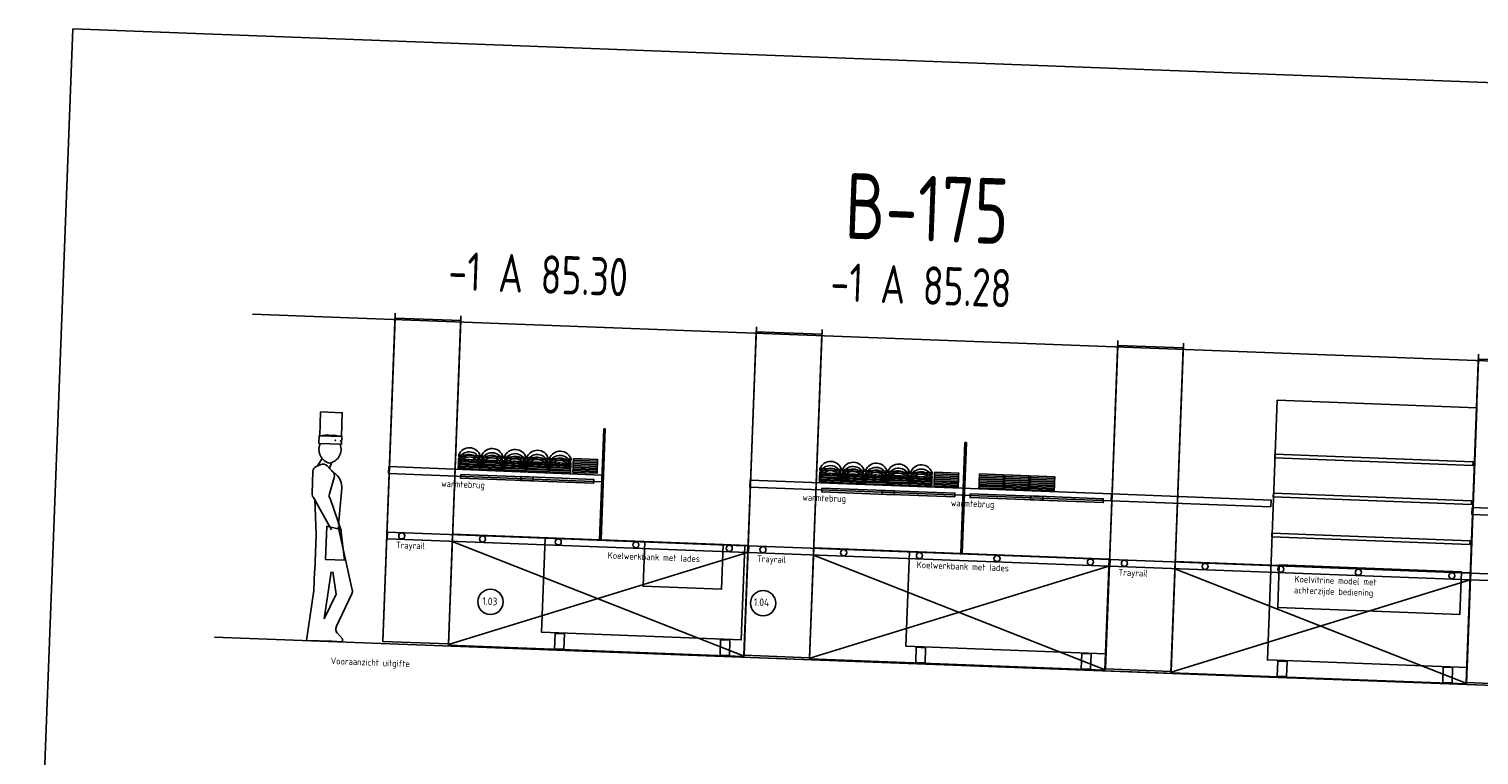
# Model space of a CAD drawing. Header units: millimetres. Extents: x 119024465 to 119292677, y 483022511 to 483148062.
# Tile 22 of 162: x 119088820 to 119102064, y 483035758 to 483042391. Entities that reach past the tile are written whole.
import ezdxf
from ezdxf.enums import TextEntityAlignment as Align

# ---------------------------------------------------------------- set-up
doc = ezdxf.new("R2010")
doc.units = ezdxf.units.MM
doc.header["$LTSCALE"] = 100
doc.layers.get('0').update_dxf_attribs({"linetype": 'CONTINUOUS'})
for name, color, linetype in [('200-2D', 1, 'CONTINUOUS'), ('2000', 7, 'CONTINUOUS'), ('2001', 4, 'CONTINUOUS'), ('204 tekst fdstp', 255, 'CONTINUOUS'), ('2D_PLAN', 7, 'CONTINUOUS'), ('650', 7, 'CONTINUOUS'), ('BT00----_HOTELNRS', 3, 'CONTINUOUS'), ('BT00----_RUIMTENRS', 7, 'CONTINUOUS')]:
    doc.layers.add(name, color=color, linetype=linetype)
doc.styles.add('BURO-012', font='iso.shx', dxfattribs={"height": 1.2})
doc.styles.get("Standard").update_dxf_attribs({"font": 'ISOCP.SHX'})

# ---------------------------------------------------------------- blocks, each defined once
blk = doc.blocks.new('kok zijprofiel')
at = {"color": 7, "linetype": 'Continuous'}
for p, q in [((-130, 83), (-92, 153)), ((-172, -171), (-172, 31)), ((-103, 96), (-144, 76)), ((11, 32), (-44, 87)), ((-5, 117), (-22, 65)), ((-19, 62), (42, 11)), ((-13, -169), (25, -17)), ((97, -113), (82, -446)), ((18, -497), (-157, -207)), ((-146, -217), (-121, -548)), ((106, -497), (-5, -211)), ((79, -463), (228, -1036)), ((108, -548), (108, -497)), ((-121, -878), (-121, -1056)), ((-19, -1310), (31, -878)), ((46, -878), (82, -1081)), ((-121, -1056), (-172, -1513)), ((82, -1081), (-19, -1310)), ((227, -1074), (96, -1380)), ((107, -1436), (97, -1426)), ((158, -1487), (108, -1437)), ((61, -1513), (-172, -1513)), ((57, -1513), (158, -1513)), ((158, -1513), (158, -1487))]:
    blk.add_line(p, q, dxfattribs=at)
for centre, radius, start, end in [((6, 239), 130, 157.5144, 257.3194), ((-52, 239), 130, 68.3323, 109.4364), ((6, 239), 130, 70.5636, 111.6677), ((-52, 239), 130, 282.6802, 22.4856), ((-121, 31), 50.8, 116.5648, 179.9998), ((-80, 51), 50.8, 45, 116.565), ((-25, -4), 50.8, 345.9639, 45.0002), ((-55, -106), 152, 357.4684, 50.1945), ((-121, -171), 50.8, 179.9998, 224.9998), ((36, -181), 50.8, 165.9641, 216.8702), ((180, -1054), 50.8, 336.8012, 20.5559), ((143, -1400), 50.8, 156.8014, 224.9999)]:
    blk.add_arc(centre, radius, start, end, dxfattribs=at)
at = {"layer": '2D_PLAN'}
blk.add_line((-121, -548), (-121, -876), dxfattribs=at)
for points in [[(-122, 577), (76, 577), (76, 360), (-122, 360)], [(-127, 362), (81, 362), (81, 289), (-127, 289)], [(-26, -463), (103, -488), (147, -769), (-26, -769)]]:
    blk.add_lwpolyline(points, close=True, dxfattribs=at)
for p in [(22, 323), (70, 318)]:
    blk.add_point(p, dxfattribs=at)

msp = doc.modelspace()

# ---------------------------------------------------------------- linework, layer by layer
at = {"layer": '200-2D'}
for points in [[(119092651, 483036772.4), (119092052.3, 483036795.1), (119092164.4, 483039750), (119092763, 483039727.3)], [(119095949.5, 483036647.3), (119095350.9, 483036670), (119095462.9, 483039624.9), (119096061.6, 483039602.2)], [(119099250.9, 483036522.1), (119098652.3, 483036544.8), (119098764.4, 483039499.7), (119099363, 483039477)], [(119102544.7, 483036397.1), (119101946.1, 483036419.8), (119102058.1, 483039374.8), (119102656.8, 483039352.1)], [(119100221, 483038998.5), (119102044.5, 483038929.4), (119101954.6, 483036558.4), (119100131.1, 483036627.6)], [(119093535.1, 483037739.1), (119095358.6, 483037669.9), (119095326, 483036809.9), (119093502.4, 483036879)], [(119096862.3, 483037612.9), (119098685.8, 483037543.7), (119098653.2, 483036683.7), (119096829.6, 483036752.8)], [(119093625.8, 483036867), (119093711.2, 483036863.8), (119093705.9, 483036724.9), (119093620.5, 483036728.1)], [(119095137.3, 483036809.7), (119095222.7, 483036806.4), (119095217.4, 483036667.6), (119095132.1, 483036670.8)], [(119096924.3, 483036741.9), (119097009.7, 483036738.7), (119097004.4, 483036599.8), (119096919.1, 483036603)], [(119098435.9, 483036684.6), (119098521.2, 483036681.3), (119098516, 483036542.5), (119098430.6, 483036545.7)], [(119100225.8, 483036616.7), (119100311.1, 483036613.4), (119100305.9, 483036474.6), (119100220.5, 483036477.8)], [(119101737.3, 483036559.4), (119101822.7, 483036556.1), (119101817.4, 483036417.3), (119101732, 483036420.5)]]:
    msp.add_lwpolyline(points, close=True, dxfattribs=at)
at = {"layer": '2001'}
for p, q in [((119092051.5, 483036796.8), (119092165.2, 483039794.7)), ((119092651, 483036772.4), (119092764.7, 483039770.2)), ((119095350, 483036671.7), (119095463.7, 483039669.6)), ((119095949.5, 483036647.3), (119096063.2, 483039645.1)), ((119098651.4, 483036546.5), (119098765.1, 483039544.4)), ((119099250.9, 483036522.1), (119099364.6, 483039519.9)), ((119101945.2, 483036421.6), (119102058.9, 483039419.4))]:
    msp.add_line(p, q, dxfattribs=at)
at = {"layer": '204 tekst fdstp'}
msp.add_lwpolyline([(119094444.7, 483037709.8), (119095159.7, 483037682.6), (119095144.2, 483037273), (119094429.2, 483037300.2)], close=True, dxfattribs=at)
for centre in [(119093034.7, 483037157.4), (119095525.5, 483037144.8)]:
    msp.add_circle(centre, 115.6, dxfattribs=at)
at = {"layer": '2D_PLAN'}
for p, q in [((119090861.8, 483039785.1), (119111623, 483038997.6)), ((119095383.5, 483037607.7), (119092652.1, 483036766.8)), ((119092686, 483037708.6), (119095351.2, 483036660.8)), ((119098682, 483037482.5), (119095950.7, 483036641.6)), ((119095984.6, 483037583.5), (119098649.7, 483036535.7)), ((119101983.5, 483037357.3), (119099252.1, 483036516.4)), ((119099286, 483037458.3), (119101951.1, 483036410.4)), ((119090513.3, 483036835.6), (119097089, 483036586.1)), ((119093811.9, 483036710.4), (119100387.6, 483036461)), ((119097113.3, 483036585.2), (119103689, 483036335.8)), ((119100407.1, 483036460.3), (119106982.8, 483036210.9))]:
    msp.add_line(p, q, dxfattribs=at)
for points in [[(119094069.6, 483038737.5), (119094083.7, 483038737), (119094045.4, 483037726.7), (119094031.3, 483037727.3)], [(119097368.2, 483038612.4), (119097382.3, 483038611.9), (119097344, 483037601.6), (119097329.8, 483037602.2)], [(119092107, 483038393.5), (119094055.9, 483038315.9), (119094053.5, 483038253.5), (119092104.6, 483038331.1)], [(119092741.5, 483038391.9), (119092937.7, 483038384.5), (119092937.2, 483038370.3), (119092740.9, 483038377.7)], [(119092742.3, 483038414.9), (119092938.6, 483038407.5), (119092938.1, 483038393.3), (119092741.8, 483038400.7)], [(119092743.2, 483038436.8), (119092939.4, 483038429.4), (119092938.9, 483038415.2), (119092742.6, 483038422.7)], [(119092744.1, 483038461), (119092940.4, 483038453.5), (119092939.8, 483038439.3), (119092743.5, 483038446.8)], [(119092745.5, 483038499.3), (119092941.8, 483038491.9), (119092941.3, 483038477.7), (119092745, 483038485.1)], [(119092949.5, 483038407.1), (119093145.8, 483038399.6), (119093145.3, 483038385.4), (119092949, 483038392.9)], [(119092950.4, 483038429), (119093146.7, 483038421.5), (119093146.1, 483038407.4), (119092949.8, 483038414.8)], [(119092951.3, 483038453.1), (119093147.6, 483038445.6), (119093147, 483038431.5), (119092950.7, 483038438.9)], [(119092952.7, 483038491.5), (119093149, 483038484), (119093148.5, 483038469.8), (119092952.2, 483038477.3)], [(119093160, 483038399.1), (119093356.3, 483038391.6), (119093355.8, 483038377.5), (119093159.5, 483038384.9)], [(119093160.8, 483038421), (119093357.1, 483038413.6), (119093356.6, 483038399.4), (119093160.3, 483038406.8)], [(119093161.8, 483038445.1), (119093358, 483038437.7), (119093357.5, 483038423.5), (119093161.2, 483038430.9)], [(119093163.2, 483038483.5), (119093359.5, 483038476), (119093359, 483038461.9), (119093162.7, 483038469.3)], [(119093363.9, 483038391.3), (119093560.2, 483038383.9), (119093559.7, 483038369.7), (119093363.4, 483038377.2)], [(119093364.8, 483038413.3), (119093561, 483038405.8), (119093560.5, 483038391.6), (119093364.2, 483038399.1)], [(119093365.7, 483038437.4), (119093562, 483038429.9), (119093561.4, 483038415.8), (119093365.1, 483038423.2)], [(119093367.1, 483038475.7), (119093563.4, 483038468.3), (119093562.9, 483038454.1), (119093366.6, 483038461.6)], [(119093572, 483038405.4), (119093768.2, 483038398), (119093767.7, 483038383.8), (119093571.4, 483038391.2)], [(119093572.9, 483038429.5), (119093769.2, 483038422.1), (119093768.6, 483038407.9), (119093572.3, 483038415.3)], [(119093574.3, 483038467.9), (119093770.6, 483038460.4), (119093770.1, 483038446.3), (119093573.8, 483038453.7)], [(119093790.3, 483038402.3), (119094010.6, 483038394), (119094010, 483038379.8), (119093789.7, 483038388.2)], [(119093790.8, 483038417.6), (119094011.1, 483038409.2), (119094010.6, 483038395.1), (119093790.3, 483038403.4)], [(119093791.5, 483038436.1), (119094011.8, 483038427.7), (119094011.3, 483038413.6), (119093791, 483038421.9)], [(119093792.1, 483038451.4), (119094012.4, 483038443), (119094011.9, 483038428.8), (119093791.6, 483038437.2)], [(119093792.7, 483038466.6), (119094013, 483038458.3), (119094012.5, 483038444.1), (119093792.2, 483038452.5)], [(119100199.9, 483038506.3), (119102009.6, 483038437.6), (119102008.4, 483038403.5), (119100198.6, 483038472.2)], [(119092762.9, 483038322), (119093425.7, 483038296.9), (119093424.3, 483038261.7), (119092761.5, 483038286.9)], [(119092948.7, 483038384), (119093144.9, 483038376.6), (119093144.4, 483038362.4), (119092948.1, 483038369.9)], [(119093159.1, 483038376.1), (119093355.4, 483038368.6), (119093354.9, 483038354.4), (119093158.6, 483038361.9)], [(119093315.1, 483038301.1), (119093977.9, 483038276), (119093976.6, 483038240.8), (119093313.8, 483038265.9)], [(119093363.1, 483038368.3), (119093559.3, 483038360.9), (119093558.8, 483038346.7), (119093362.5, 483038354.2)], [(119093570.3, 483038360.5), (119093766.5, 483038353), (119093766, 483038338.9), (119093569.7, 483038346.3)], [(119093571.1, 483038383.5), (119093767.4, 483038376), (119093766.9, 483038361.9), (119093570.6, 483038369.3)], [(119093788.4, 483038354.4), (119094008.7, 483038346), (119094008.2, 483038331.9), (119093787.9, 483038340.2)], [(119093789.1, 483038370.7), (119094009.4, 483038362.4), (119094008.8, 483038348.2), (119093788.5, 483038356.5)], [(119093789.6, 483038384.9), (119094009.9, 483038376.5), (119094009.4, 483038362.4), (119093789.1, 483038370.7)], [(119095405.5, 483038268.4), (119098707.1, 483038143.2), (119098704.7, 483038080.8), (119095403.2, 483038206)], [(119096040, 483038266.8), (119096236.3, 483038259.3), (119096235.7, 483038245.2), (119096039.4, 483038252.6)], [(119096040.9, 483038289.8), (119096237.1, 483038282.4), (119096236.6, 483038268.2), (119096040.3, 483038275.6)], [(119096041.7, 483038311.7), (119096238, 483038304.3), (119096237.4, 483038290.1), (119096041.2, 483038297.6)], [(119096042.6, 483038335.8), (119096238.9, 483038328.4), (119096238.4, 483038314.2), (119096042.1, 483038321.7)], [(119096044.1, 483038374.2), (119096240.3, 483038366.8), (119096239.8, 483038352.6), (119096043.5, 483038360)], [(119096247.2, 483038258.9), (119096443.5, 483038251.5), (119096442.9, 483038237.3), (119096246.7, 483038244.8)], [(119096248.1, 483038281.9), (119096444.4, 483038274.5), (119096443.8, 483038260.3), (119096247.5, 483038267.8)], [(119096248.9, 483038303.9), (119096445.2, 483038296.4), (119096444.6, 483038282.3), (119096248.4, 483038289.7)], [(119096249.8, 483038328), (119096446.1, 483038320.5), (119096445.6, 483038306.4), (119096249.3, 483038313.8)], [(119096251.3, 483038366.3), (119096447.6, 483038358.9), (119096447, 483038344.7), (119096250.7, 483038352.2)], [(119096458.5, 483038274), (119096654.8, 483038266.5), (119096654.3, 483038252.4), (119096458, 483038259.8)], [(119096459.4, 483038295.9), (119096655.7, 483038288.4), (119096655.1, 483038274.3), (119096458.8, 483038281.7)], [(119096460.3, 483038320), (119096656.6, 483038312.6), (119096656, 483038298.4), (119096459.7, 483038305.8)], [(119096461.7, 483038358.4), (119096658, 483038350.9), (119096657.5, 483038336.7), (119096461.2, 483038344.2)], [(119096662.5, 483038266.2), (119096858.7, 483038258.8), (119096858.2, 483038244.6), (119096661.9, 483038252.1)], [(119096663.3, 483038288.2), (119096859.6, 483038280.7), (119096859, 483038266.5), (119096662.8, 483038274)], [(119096664.2, 483038312.3), (119096860.5, 483038304.8), (119096860, 483038290.7), (119096663.7, 483038298.1)], [(119096665.7, 483038350.6), (119096861.9, 483038343.2), (119096861.4, 483038329), (119096665.1, 483038336.5)], [(119096869.7, 483038258.4), (119097065.9, 483038250.9), (119097065.4, 483038236.8), (119096869.1, 483038244.2)], [(119096870.5, 483038280.3), (119097066.8, 483038272.8), (119097066.2, 483038258.7), (119096870, 483038266.1)], [(119096871.4, 483038304.4), (119097067.7, 483038297), (119097067.2, 483038282.8), (119096870.9, 483038290.2)], [(119096872.9, 483038342.8), (119097069.2, 483038335.3), (119097068.6, 483038321.2), (119096872.3, 483038328.6)], [(119097088.1, 483038259.8), (119097308.4, 483038251.4), (119097307.9, 483038237.3), (119097087.6, 483038245.6)], [(119097088.8, 483038277.2), (119097309.1, 483038268.9), (119097308.5, 483038254.7), (119097088.3, 483038263)], [(119097089.4, 483038292.5), (119097309.7, 483038284.1), (119097309.1, 483038270), (119097088.8, 483038278.3)], [(119097090.1, 483038311), (119097310.4, 483038302.6), (119097309.8, 483038288.5), (119097089.5, 483038296.8)], [(119097090.7, 483038326.2), (119097310.9, 483038317.9), (119097310.4, 483038303.7), (119097090.1, 483038312.1)], [(119097091.2, 483038341.5), (119097311.5, 483038333.2), (119097311, 483038319), (119097090.7, 483038327.3)], [(119097498.9, 483038261.7), (119097719.2, 483038253.3), (119097718.7, 483038239.1), (119097498.4, 483038247.5)], [(119097499.5, 483038276.9), (119097719.8, 483038268.6), (119097719.2, 483038254.4), (119097499, 483038262.8)], [(119097500.2, 483038295.4), (119097720.5, 483038287.1), (119097719.9, 483038272.9), (119097499.7, 483038281.3)], [(119097500.8, 483038310.7), (119097721.1, 483038302.3), (119097720.5, 483038288.2), (119097500.2, 483038296.5)], [(119097501.3, 483038326), (119097721.6, 483038317.6), (119097721.1, 483038303.4), (119097500.8, 483038311.8)], [(119097731.5, 483038268.1), (119097951.8, 483038259.8), (119097951.2, 483038245.6), (119097730.9, 483038254)], [(119097732.2, 483038286.6), (119097952.5, 483038278.3), (119097951.9, 483038264.1), (119097731.6, 483038272.5)], [(119097732.7, 483038301.9), (119097953, 483038293.5), (119097952.5, 483038279.4), (119097732.2, 483038287.7)], [(119097733.3, 483038317.2), (119097953.6, 483038308.8), (119097953.1, 483038294.6), (119097732.8, 483038303)], [(119097966.9, 483038259.2), (119098187.2, 483038250.8), (119098186.7, 483038236.7), (119097966.4, 483038245)], [(119097967.6, 483038277.7), (119098187.9, 483038269.4), (119098187.4, 483038255.2), (119097967.1, 483038263.5)], [(119097968.2, 483038293), (119098188.5, 483038284.6), (119098187.9, 483038270.4), (119097967.7, 483038278.8)], [(119097968.8, 483038308.2), (119098189.1, 483038299.9), (119098188.5, 483038285.7), (119097968.2, 483038294.1)], [(119096061.4, 483038196.9), (119096724.2, 483038171.8), (119096722.9, 483038136.6), (119096060.1, 483038161.8)], [(119096457.7, 483038251), (119096654, 483038243.5), (119096653.4, 483038229.3), (119096457.1, 483038236.8)], [(119096613.6, 483038176), (119097276.4, 483038150.8), (119097275.1, 483038115.7), (119096612.3, 483038140.8)], [(119096661.6, 483038243.2), (119096857.9, 483038235.8), (119096857.3, 483038221.6), (119096661, 483038229)], [(119096868.8, 483038235.4), (119097065.1, 483038227.9), (119097064.5, 483038213.7), (119096868.3, 483038221.2)], [(119097087, 483038229.3), (119097307.3, 483038220.9), (119097306.7, 483038206.7), (119097086.4, 483038215.1)], [(119097087.6, 483038245.6), (119097307.9, 483038237.2), (119097307.3, 483038223.1), (119097087.1, 483038231.4)], [(119097417.5, 483038145.5), (119098080.3, 483038120.4), (119098078.9, 483038085.2), (119097416.1, 483038110.3)], [(119097497.1, 483038213.7), (119097717.4, 483038205.3), (119097716.8, 483038191.2), (119097496.6, 483038199.5)], [(119097497.7, 483038230), (119097718, 483038221.7), (119097717.5, 483038207.5), (119097497.2, 483038215.9)], [(119097498.2, 483038244.2), (119097718.5, 483038235.9), (119097718, 483038221.7), (119097497.7, 483038230.1)], [(119097729.1, 483038204.9), (119097949.4, 483038196.5), (119097948.8, 483038182.4), (119097728.5, 483038190.7)], [(119097729.7, 483038221.2), (119097950, 483038212.9), (119097949.4, 483038198.7), (119097729.2, 483038207.1)], [(119097730.2, 483038235.4), (119097950.5, 483038227.1), (119097950, 483038212.9), (119097729.7, 483038221.3)], [(119097730.9, 483038252.9), (119097951.2, 483038244.5), (119097950.6, 483038230.3), (119097730.4, 483038238.7)], [(119097964.5, 483038196), (119098184.8, 483038187.6), (119098184.3, 483038173.5), (119097964, 483038181.8)], [(119097965.1, 483038212.3), (119098185.4, 483038204), (119098184.9, 483038189.8), (119097964.6, 483038198.2)], [(119097965.7, 483038226.5), (119098186, 483038218.1), (119098185.4, 483038204), (119097965.1, 483038212.3)], [(119097966.3, 483038243.9), (119098186.6, 483038235.6), (119098186.1, 483038221.4), (119097965.8, 483038229.8)], [(119098707, 483038143.2), (119100164.5, 483038087.9), (119100162.1, 483038025.5), (119098704.6, 483038080.8)], [(119100186.4, 483038150.4), (119101996.2, 483038081.8), (119101994.9, 483038047.7), (119100185.1, 483038116.3)], [(119097969.7, 483038124.6), (119098632.5, 483038099.4), (119098631.2, 483038064.3), (119097968.4, 483038089.4)], [(119102000.7, 483038018.2), (119105302.3, 483037893), (119105299.9, 483037830.6), (119101998.4, 483037955.9)], [(119092095.3, 483037794.8), (119095385.9, 483037670), (119095383.5, 483037607.7), (119092092.9, 483037732.5)], [(119092689, 483037775), (119095387.4, 483037672.6), (119095348.9, 483036658.3), (119092650.5, 483036760.7)], [(119100172.6, 483037784.8), (119101982.3, 483037716.2), (119101981, 483037682.1), (119100171.3, 483037750.7)], [(119095393.8, 483037669.7), (119098684.4, 483037544.9), (119098682, 483037482.5), (119095391.4, 483037607.4)], [(119095987.5, 483037649.9), (119098685.9, 483037547.5), (119098647.5, 483036533.2), (119095949, 483036635.5)], [(119098695.2, 483037544.5), (119101985.8, 483037419.7), (119101983.5, 483037357.3), (119098692.9, 483037482.1)], [(119099288.9, 483037524.6), (119101987.4, 483037422.3), (119101948.9, 483036408), (119099250.4, 483036510.3)], [(119100239.7, 483037494.3), (119101903.1, 483037431.2), (119101888.3, 483037041.2), (119100224.9, 483037104.3)], [(119101989, 483037419.6), (119105279.6, 483037294.8), (119105277.2, 483037232.4), (119101986.6, 483037357.2)]]:
    msp.add_lwpolyline(points, close=True, dxfattribs=at)
for centre in [(119092225.2, 483037759.4), (119092962.4, 483037731.5), (119093653.9, 483037705.2), (119094362.9, 483037678.3), (119095215.8, 483037646), (119095523.7, 483037634.3), (119096261, 483037606.4), (119096952.4, 483037580.1), (119097661.4, 483037553.2), (119098514.3, 483037520.9), (119098825.1, 483037509.1), (119099562.4, 483037481.1), (119100253.8, 483037454.9), (119100962.8, 483037428), (119101815.7, 483037395.7)]:
    msp.add_circle(centre, 27.8, dxfattribs=at)
for centre in [(119092840.9, 483038423.3), (119092842.4, 483038461.6), (119093049.6, 483038453.8), (119093260.1, 483038445.8), (119093464, 483038438.1), (119093671.2, 483038430.2), (119092838.3, 483038354.2), (119092839.2, 483038377.2), (119092840, 483038399.2), (119093045.5, 483038346.4), (119093046.4, 483038369.4), (119093047.2, 483038391.3), (119093048.1, 483038415.4), (119093256, 483038338.4), (119093256.9, 483038361.4), (119093257.7, 483038383.3), (119093258.6, 483038407.4), (119093459.9, 483038330.6), (119093460.8, 483038353.7), (119093461.6, 483038375.6), (119093462.5, 483038399.7), (119093667.1, 483038322.8), (119093668, 483038345.8), (119093668.8, 483038367.7), (119093669.7, 483038391.8), (119096139.5, 483038298.2), (119096140.9, 483038336.5), (119096346.7, 483038290.3), (119096348.1, 483038328.7), (119096558.6, 483038320.7), (119096762.5, 483038312.9), (119096969.7, 483038305.1), (119096136.8, 483038229.1), (119096137.7, 483038252.1), (119096138.5, 483038274), (119096344, 483038221.2), (119096344.9, 483038244.3), (119096345.8, 483038266.2), (119096554.5, 483038213.3), (119096555.4, 483038236.3), (119096556.2, 483038258.2), (119096557.1, 483038282.3), (119096758.4, 483038205.5), (119096759.3, 483038228.5), (119096760.1, 483038250.5), (119096761.1, 483038274.6), (119096965.6, 483038197.7), (119096966.5, 483038220.7), (119096967.3, 483038242.6), (119096968.3, 483038266.7)]:
    msp.add_arc(centre, 103.9, 16.91608, 158.73972, dxfattribs=at)
at = {"layer": '650'}
msp.add_lwpolyline([(119089220.5, 483042391.1), (119113517.3, 483041469.5), (119113117, 483030915.4), (119088820.2, 483031836.9)], close=True, dxfattribs=at)

# ---------------------------------------------------------------- block references
at = {"layer": '2D_PLAN', "rotation": 357.8278999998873}
msp.add_blockref('kok zijprofiel', (119091583.5, 483038311.2), dxfattribs=at)

# ---------------------------------------------------------------- texts
at = {"layer": '2000', "insert": (119091577.5, 483036648.4), "char_height": 60, "attachment_point": 1, "rotation": 357.8279, "style": 'BURO-012'}
msp.add_mtext_dynamic_manual_height_columns('Vooraanzicht uitgifte', width=10262.99, gutter_width=6, heights=[0], dxfattribs=at)
at = {"layer": '204 tekst fdstp', "char_height": 70, "attachment_point": 1, "rotation": 357.8279, "style": 'BURO-012'}
for s, insert in [('1.03', (119092961.6, 483037200)), ('1.04', (119095441.8, 483037191.4))]:
    msp.add_mtext_dynamic_manual_height_columns(s, width=500.617, gutter_width=6, heights=[0], dxfattribs=dict(at, insert=insert))
at = {"layer": '2D_PLAN', "char_height": 60, "attachment_point": 1, "rotation": 357.8279, "style": 'BURO-012'}
for s, insert in [('warmtebrug', (119092587, 483038268.5)), ('warmtebrug', (119095885.6, 483038143.4)), ('warmtebrug', (119097241.6, 483038091.9)), ('Trayrail', (119092172.4, 483037707.5)), ('Koelwerkbank met lades', (119094107.2, 483037612.4)), ('Trayrail', (119095470.9, 483037582.4)), ('Koelwerkbank met lades', (119096929.2, 483037527.1)), ('Trayrail', (119098772.3, 483037457.2)), ('Koelvitrine model met achterzijde bediening', (119100379.6, 483037396.2))]:
    msp.add_mtext_dynamic_manual_height_columns(s, width=906.77, gutter_width=6, heights=[0], dxfattribs=dict(at, insert=insert))
at = {"layer": 'BT00----_HOTELNRS', "width": 0.8}
for s, p in [('-1 A 85.30', (119093465.1, 483039977)), ('-1 A 85.28', (119096961, 483039875.6))]:
    msp.add_text(s, height=350, rotation=357.90911, dxfattribs=at).set_placement(p, align=Align.CENTER)
at = {"layer": 'BT00----_RUIMTENRS', "width": 0.8}
msp.add_text('B-175', height=600, rotation=357.90911, dxfattribs=at).set_placement((119096266.3, 483040477.6))

doc.saveas('drawing.dxf')
